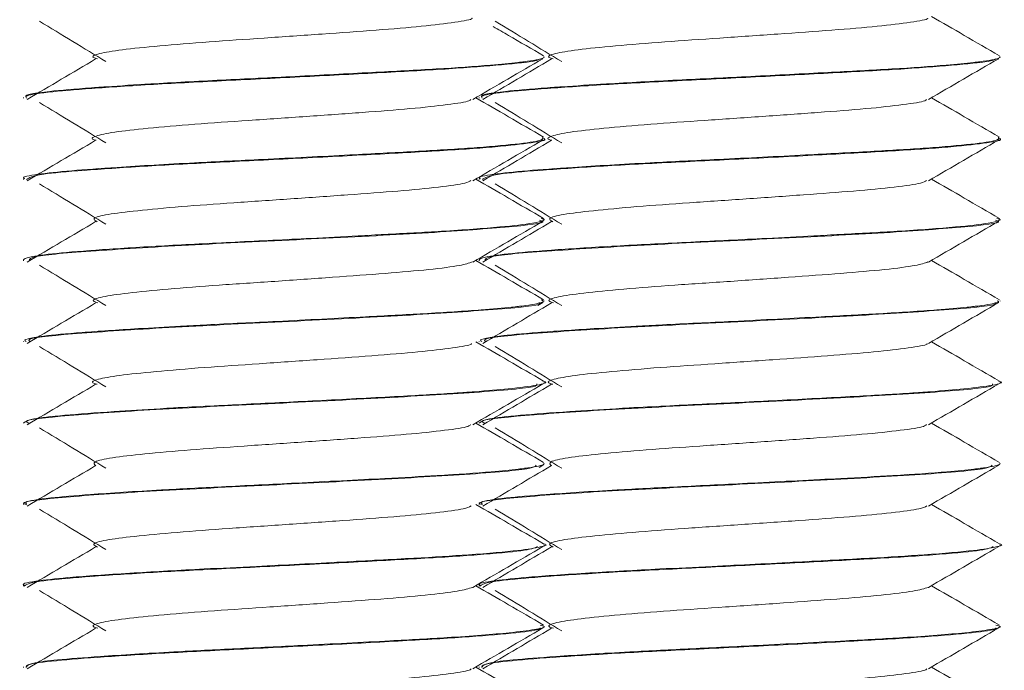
# Model space of a CAD drawing. Header units: millimetres. Extents: x -480 to 1549, y -2911 to -293.
# Tile 104 of 106: x 1484 to 1499, y -345 to -335. Entities that reach past the tile are written whole.
import ezdxf

# ---------------------------------------------------------------- set-up
doc = ezdxf.new("R2010")
doc.units = ezdxf.units.MM

msp = doc.modelspace()

# ---------------------------------------------------------------- linework, layer by layer
at = {"color": 7, "linetype": 'Continuous', "lineweight": 15}
for p, q in [((1492.349, -335.81), (1492.349, -335.8)), ((1499.349, -335.81), (1499.349, -335.8)), ((1484.349, -336.425), (1484.349, -336.435)), ((1491.349, -336.425), (1491.349, -336.435)), ((1492.349, -337.06), (1492.349, -337.05)), ((1499.349, -337.06), (1499.349, -337.05)), ((1484.349, -337.675), (1484.349, -337.685)), ((1491.349, -337.675), (1491.349, -337.685)), ((1492.349, -338.31), (1492.349, -338.3)), ((1499.349, -338.31), (1499.349, -338.3)), ((1484.349, -338.925), (1484.349, -338.935)), ((1491.349, -338.925), (1491.349, -338.935)), ((1492.248, -339.626), (1492.328, -339.58)), ((1492.349, -339.559), (1492.349, -339.55)), ((1499.349, -339.559), (1499.349, -339.55)), ((1484.349, -340.175), (1484.349, -340.184)), ((1491.349, -340.175), (1491.349, -340.184)), ((1492.349, -340.809), (1492.349, -340.8)), ((1499.349, -340.809), (1499.349, -340.8)), ((1484.349, -341.425), (1484.349, -341.434)), ((1491.349, -341.425), (1491.349, -341.434)), ((1492.272, -342.113), (1492.328, -342.08)), ((1492.349, -342.059), (1492.349, -342.05)), ((1499.349, -342.059), (1499.349, -342.05)), ((1484.349, -342.674), (1484.349, -342.684)), ((1491.349, -342.674), (1491.349, -342.684)), ((1492.349, -343.31), (1492.349, -343.3)), ((1499.349, -343.31), (1499.349, -343.3)), ((1484.349, -343.925), (1484.349, -343.935)), ((1491.349, -343.925), (1491.349, -343.935)), ((1492.349, -344.56), (1492.349, -344.55)), ((1499.349, -344.56), (1499.349, -344.55)), ((1484.349, -345.175), (1484.349, -345.185)), ((1491.349, -345.175), (1491.349, -345.185))]:
    msp.add_line(p, q, dxfattribs=at)
for points, knots in [([(1484.594, -335.254), (1484.765, -335.357), (1485.107, -335.565), (1485.446, -335.772), (1485.616, -335.876)], [0, 0, 0, 0, 0.500046, 1, 1, 1, 1]), ([(1485.487, -335.835), (1485.463, -335.828), (1485.371, -335.802), (1485.485, -335.752), (1485.828, -335.693), (1486.417, -335.634), (1487.176, -335.571), (1488.046, -335.514), (1488.942, -335.451), (1489.783, -335.391), (1490.501, -335.333), (1490.992, -335.269), (1491.24, -335.23), (1491.239, -335.208), (1491.238, -335.206)], [0, 0, 0, 0, 0.033305, 0.130155, 0.22556, 0.321169, 0.417961, 0.512601, 0.609235, 0.705224, 0.80028, 0.897194, 0.992028, 1, 1, 1, 1]), ([(1491.594, -335.254), (1491.765, -335.357), (1492.107, -335.565), (1492.446, -335.772), (1492.616, -335.876)], [0, 0, 0, 0, 0.500065, 1, 1, 1, 1]), ([(1492.487, -335.835), (1492.463, -335.828), (1492.371, -335.802), (1492.485, -335.752), (1492.828, -335.693), (1493.417, -335.634), (1494.176, -335.571), (1495.046, -335.514), (1495.942, -335.451), (1496.783, -335.391), (1497.501, -335.333), (1497.992, -335.269), (1498.24, -335.23), (1498.239, -335.208), (1498.239, -335.206)], [0, 0, 0, 0, 0.033304, 0.130154, 0.225558, 0.321168, 0.417965, 0.512604, 0.609238, 0.705227, 0.800281, 0.897195, 0.992029, 1, 1, 1, 1]), ([(1499.338, -335.785), (1499.158, -335.681), (1498.811, -335.479), (1498.463, -335.277), (1498.295, -335.18)], [0, 0, 0, 0, 0.517432, 1, 1, 1, 1]), ([(1492.338, -335.785), (1492.158, -335.681), (1491.901, -335.532), (1491.643, -335.382), (1491.565, -335.337)], [0, 0, 0, 0, 0.698402, 1, 1, 1, 1]), ([(1492.344, -335.8), (1492.344, -335.805), (1492.341, -335.829), (1492.215, -335.854), (1492.028, -335.879), (1491.867, -335.898), (1491.479, -335.936), (1490.731, -335.988), (1489.69, -336.043), (1488.545, -336.103), (1487.366, -336.16), (1486.378, -336.212), (1485.772, -336.251), (1485.501, -336.27), (1485.426, -336.276), (1485.145, -336.296), (1484.842, -336.321), (1484.544, -336.359), (1484.367, -336.39), (1484.383, -336.414), (1484.391, -336.425)], [0, 0, 0, 0, 0.0238074, 0.1151042, 0.1257236, 0.1448506, 0.2085392, 0.3013889, 0.390675, 0.4863541, 0.5765231, 0.670622, 0.7380426, 0.7563326, 0.7616085, 0.7643039, 0.8556746, 0.8875873, 0.948924, 1, 1, 1, 1]), ([(1484.394, -336.435), (1484.388, -336.423), (1484.372, -336.391), (1484.751, -336.338), (1485.46, -336.281), (1486.446, -336.217), (1487.604, -336.159), (1488.831, -336.099), (1490.01, -336.036), (1491.046, -335.979), (1491.814, -335.916), (1492.246, -335.868), (1492.274, -335.839), (1492.283, -335.83)], [0, 0, 0, 0, 0.057351, 0.157498, 0.256227, 0.35709, 0.455981, 0.555923, 0.656463, 0.754973, 0.855724, 0.955174, 1, 1, 1, 1]), ([(1485.457, -335.835), (1485.281, -335.939), (1484.93, -336.147), (1484.579, -336.354), (1484.404, -336.458)], [0, 0, 0, 0, 0.49994, 1, 1, 1, 1]), ([(1491.249, -336.457), (1491.428, -336.352), (1491.788, -336.143), (1492.148, -335.935), (1492.328, -335.83)], [0, 0, 0, 0, 0.4997, 1, 1, 1, 1]), ([(1499.344, -335.8), (1499.344, -335.805), (1499.341, -335.829), (1499.215, -335.854), (1499.028, -335.879), (1498.867, -335.898), (1498.479, -335.936), (1497.731, -335.988), (1496.69, -336.043), (1495.545, -336.103), (1494.366, -336.16), (1493.378, -336.212), (1492.772, -336.251), (1492.501, -336.27), (1492.426, -336.276), (1492.145, -336.296), (1491.842, -336.321), (1491.544, -336.359), (1491.367, -336.39), (1491.383, -336.414), (1491.391, -336.425)], [0, 0, 0, 0, 0.023808, 0.115104, 0.125722, 0.144851, 0.20854, 0.30139, 0.390673, 0.486352, 0.576526, 0.670621, 0.738045, 0.756335, 0.761609, 0.764304, 0.855675, 0.887588, 0.948924, 1, 1, 1, 1]), ([(1491.394, -336.435), (1491.388, -336.423), (1491.372, -336.391), (1491.751, -336.338), (1492.46, -336.281), (1493.446, -336.217), (1494.604, -336.159), (1495.831, -336.099), (1497.01, -336.036), (1498.046, -335.979), (1498.814, -335.916), (1499.246, -335.868), (1499.274, -335.839), (1499.283, -335.83)], [0, 0, 0, 0, 0.057351, 0.157497, 0.25623, 0.357088, 0.455979, 0.555927, 0.656466, 0.754973, 0.855723, 0.955174, 1, 1, 1, 1]), ([(1492.457, -335.835), (1492.281, -335.939), (1491.93, -336.147), (1491.579, -336.354), (1491.404, -336.458)], [0, 0, 0, 0, 0.49996, 1, 1, 1, 1]), ([(1498.249, -336.457), (1498.428, -336.352), (1498.788, -336.143), (1499.148, -335.935), (1499.328, -335.83)], [0, 0, 0, 0, 0.499679, 1, 1, 1, 1]), ([(1484.594, -336.504), (1484.765, -336.607), (1485.107, -336.815), (1485.446, -337.022), (1485.616, -337.126)], [0, 0, 0, 0, 0.500046, 1, 1, 1, 1]), ([(1485.465, -337.085), (1485.459, -337.084), (1485.368, -337.063), (1485.439, -337.019), (1485.705, -336.958), (1486.239, -336.901), (1486.956, -336.837), (1487.804, -336.779), (1488.701, -336.719), (1489.564, -336.656), (1490.323, -336.599), (1490.882, -336.536), (1491.192, -336.49), (1491.213, -336.463), (1491.219, -336.456)], [0, 0, 0, 0, 0.006743, 0.103219, 0.199451, 0.294319, 0.391244, 0.486259, 0.582301, 0.678909, 0.773564, 0.870379, 0.96594, 1, 1, 1, 1]), ([(1492.338, -337.035), (1492.158, -336.931), (1491.811, -336.729), (1491.463, -336.527), (1491.295, -336.43)], [0, 0, 0, 0, 0.517454, 1, 1, 1, 1]), ([(1491.594, -336.504), (1491.765, -336.607), (1492.107, -336.815), (1492.446, -337.022), (1492.616, -337.126)], [0, 0, 0, 0, 0.500065, 1, 1, 1, 1]), ([(1492.465, -337.085), (1492.459, -337.084), (1492.369, -337.063), (1492.439, -337.019), (1492.705, -336.958), (1493.239, -336.901), (1493.956, -336.837), (1494.804, -336.779), (1495.701, -336.719), (1496.564, -336.656), (1497.323, -336.599), (1497.882, -336.536), (1498.192, -336.49), (1498.213, -336.463), (1498.219, -336.456)], [0, 0, 0, 0, 0.006742, 0.103219, 0.199452, 0.294319, 0.39124, 0.486262, 0.582297, 0.678912, 0.773563, 0.870379, 0.96594, 1, 1, 1, 1]), ([(1499.338, -337.035), (1499.158, -336.931), (1498.811, -336.729), (1498.463, -336.527), (1498.295, -336.43)], [0, 0, 0, 0, 0.517432, 1, 1, 1, 1]), ([(1492.323, -337.035), (1492.328, -337.053), (1492.338, -337.09), (1491.944, -337.143), (1491.276, -337.203), (1490.386, -337.256), (1489.292, -337.314), (1488.109, -337.375), (1486.862, -337.434), (1485.841, -337.495), (1485.03, -337.554), (1484.536, -337.606), (1484.311, -337.649), (1484.363, -337.672), (1484.37, -337.675)], [0, 0, 0, 0, 0.081209, 0.170905, 0.262298, 0.347548, 0.431543, 0.536552, 0.620193, 0.727156, 0.807103, 0.89493, 0.986411, 1, 1, 1, 1]), ([(1484.397, -337.685), (1484.436, -337.658), (1484.506, -337.61), (1485.245, -337.547), (1486.155, -337.484), (1487.279, -337.424), (1488.498, -337.366), (1489.701, -337.302), (1490.781, -337.245), (1491.65, -337.184), (1492.176, -337.122), (1492.401, -337.083), (1492.341, -337.061), (1492.337, -337.06)], [0, 0, 0, 0, 0.125951, 0.221243, 0.318624, 0.415137, 0.510989, 0.608559, 0.703984, 0.801034, 0.89804, 0.993496, 1, 1, 1, 1]), ([(1485.457, -337.085), (1485.281, -337.189), (1484.93, -337.397), (1484.579, -337.604), (1484.404, -337.708)], [0, 0, 0, 0, 0.49994, 1, 1, 1, 1]), ([(1491.249, -337.707), (1491.428, -337.602), (1491.788, -337.393), (1492.148, -337.185), (1492.328, -337.08)], [0, 0, 0, 0, 0.499706, 1, 1, 1, 1]), ([(1499.323, -337.035), (1499.328, -337.053), (1499.338, -337.09), (1498.944, -337.143), (1498.276, -337.203), (1497.386, -337.256), (1496.292, -337.314), (1495.109, -337.375), (1493.862, -337.434), (1492.841, -337.495), (1492.03, -337.554), (1491.536, -337.606), (1491.311, -337.649), (1491.363, -337.672), (1491.37, -337.675)], [0, 0, 0, 0, 0.0812096, 0.1709036, 0.2622965, 0.3475503, 0.4315415, 0.5365496, 0.6201912, 0.7271574, 0.8071013, 0.8949311, 0.9864117, 1, 1, 1, 1]), ([(1491.397, -337.685), (1491.436, -337.658), (1491.506, -337.61), (1492.245, -337.547), (1493.155, -337.484), (1494.279, -337.424), (1495.498, -337.366), (1496.701, -337.302), (1497.781, -337.245), (1498.65, -337.184), (1499.176, -337.122), (1499.401, -337.083), (1499.341, -337.061), (1499.337, -337.06)], [0, 0, 0, 0, 0.125951, 0.221246, 0.318622, 0.415139, 0.510986, 0.608556, 0.703984, 0.801034, 0.898039, 0.993495, 1, 1, 1, 1]), ([(1492.457, -337.085), (1492.281, -337.189), (1491.93, -337.397), (1491.579, -337.604), (1491.404, -337.708)], [0, 0, 0, 0, 0.49996, 1, 1, 1, 1]), ([(1498.249, -337.707), (1498.428, -337.602), (1498.788, -337.393), (1499.148, -337.185), (1499.328, -337.08)], [0, 0, 0, 0, 0.499685, 1, 1, 1, 1]), ([(1485.479, -338.336), (1485.45, -338.32), (1485.386, -338.283), (1485.611, -338.224), (1486.071, -338.167), (1486.746, -338.104), (1487.566, -338.044), (1488.458, -337.986), (1489.337, -337.922), (1490.131, -337.865), (1490.752, -337.804), (1491.139, -337.749), (1491.198, -337.718), (1491.22, -337.705)], [0, 0, 0, 0, 0.07846, 0.174966, 0.269364, 0.36584, 0.461454, 0.556405, 0.653073, 0.747603, 0.84375, 0.939852, 1, 1, 1, 1]), ([(1492.338, -338.285), (1492.158, -338.181), (1491.811, -337.979), (1491.463, -337.777), (1491.295, -337.68)], [0, 0, 0, 0, 0.517454, 1, 1, 1, 1]), ([(1492.478, -338.336), (1492.45, -338.32), (1492.386, -338.283), (1492.611, -338.224), (1493.071, -338.167), (1493.746, -338.104), (1494.566, -338.044), (1495.458, -337.986), (1496.337, -337.922), (1497.131, -337.865), (1497.752, -337.804), (1498.14, -337.749), (1498.198, -337.718), (1498.22, -337.705)], [0, 0, 0, 0, 0.078461, 0.174966, 0.269367, 0.365838, 0.461458, 0.556409, 0.65307, 0.747601, 0.843748, 0.939853, 1, 1, 1, 1]), ([(1499.338, -338.285), (1499.158, -338.181), (1498.811, -337.979), (1498.463, -337.777), (1498.295, -337.68)], [0, 0, 0, 0, 0.517432, 1, 1, 1, 1]), ([(1484.594, -337.754), (1484.765, -337.857), (1485.107, -338.065), (1485.446, -338.272), (1485.616, -338.376)], [0, 0, 0, 0, 0.500046, 1, 1, 1, 1]), ([(1491.594, -337.754), (1491.765, -337.857), (1492.107, -338.065), (1492.446, -338.272), (1492.616, -338.376)], [0, 0, 0, 0, 0.500065, 1, 1, 1, 1]), ([(1492.302, -338.285), (1492.324, -338.291), (1492.354, -338.299), (1492.343, -338.311), (1492.317, -338.329), (1492.168, -338.364), (1491.691, -338.419), (1490.88, -338.479), (1490.078, -338.522), (1489.393, -338.559), (1488.626, -338.599), (1487.595, -338.65), (1486.482, -338.705), (1485.53, -338.766), (1484.809, -338.822), (1484.446, -338.873), (1484.343, -338.908), (1484.352, -338.923), (1484.353, -338.925)], [0, 0, 0, 0, 0.027112, 0.03649, 0.054576, 0.116779, 0.207488, 0.309239, 0.387853, 0.421537, 0.47933, 0.569864, 0.659464, 0.750908, 0.840581, 0.931028, 0.99025, 1, 1, 1, 1]), ([(1484.438, -338.935), (1484.441, -338.913), (1484.447, -338.861), (1485.389, -338.784), (1486.928, -338.689), (1488.785, -338.601), (1490.561, -338.511), (1491.822, -338.419), (1492.418, -338.354), (1492.299, -338.317), (1492.277, -338.31)], [0, 0, 0, 0, 0.100232, 0.243855, 0.389722, 0.533688, 0.678548, 0.823648, 0.967499, 1, 1, 1, 1]), ([(1499.302, -338.285), (1499.325, -338.291), (1499.354, -338.299), (1499.343, -338.311), (1499.317, -338.329), (1499.168, -338.364), (1498.691, -338.419), (1497.88, -338.479), (1497.078, -338.522), (1496.393, -338.559), (1495.626, -338.599), (1494.595, -338.65), (1493.482, -338.705), (1492.53, -338.766), (1491.809, -338.822), (1491.446, -338.873), (1491.343, -338.908), (1491.352, -338.923), (1491.353, -338.925)], [0, 0, 0, 0, 0.027112, 0.03649, 0.054576, 0.11678, 0.207487, 0.30924, 0.38785, 0.421538, 0.479326, 0.569865, 0.659464, 0.750909, 0.840582, 0.93103, 0.99025, 1, 1, 1, 1]), ([(1491.438, -338.935), (1491.441, -338.913), (1491.447, -338.861), (1492.389, -338.784), (1493.928, -338.689), (1495.785, -338.601), (1497.561, -338.511), (1498.822, -338.419), (1499.418, -338.354), (1499.299, -338.317), (1499.277, -338.31)], [0, 0, 0, 0, 0.100231, 0.243856, 0.389723, 0.533684, 0.678548, 0.823649, 0.9675, 1, 1, 1, 1]), ([(1485.457, -338.335), (1485.281, -338.439), (1484.93, -338.647), (1484.579, -338.854), (1484.404, -338.958)], [0, 0, 0, 0, 0.49994, 1, 1, 1, 1]), ([(1491.249, -338.957), (1491.428, -338.852), (1491.788, -338.643), (1492.148, -338.435), (1492.328, -338.33)], [0, 0, 0, 0, 0.499706, 1, 1, 1, 1]), ([(1492.457, -338.335), (1492.281, -338.439), (1491.93, -338.647), (1491.579, -338.854), (1491.404, -338.958)], [0, 0, 0, 0, 0.49996, 1, 1, 1, 1]), ([(1498.249, -338.957), (1498.428, -338.852), (1498.788, -338.643), (1499.148, -338.435), (1499.328, -338.33)], [0, 0, 0, 0, 0.499685, 1, 1, 1, 1]), ([(1484.594, -339.004), (1484.765, -339.107), (1485.107, -339.315), (1485.446, -339.522), (1485.616, -339.626)], [0, 0, 0, 0, 0.500046, 1, 1, 1, 1]), ([(1485.49, -339.585), (1485.46, -339.575), (1485.375, -339.545), (1485.529, -339.49), (1485.921, -339.433), (1486.546, -339.372), (1487.332, -339.31), (1488.214, -339.253), (1489.104, -339.189), (1489.929, -339.13), (1490.604, -339.071), (1491.082, -339.01), (1491.19, -338.973), (1491.242, -338.955)], [0, 0, 0, 0, 0.051525, 0.1482, 0.242876, 0.3388, 0.435077, 0.52952, 0.626136, 0.721287, 0.816669, 0.913219, 1, 1, 1, 1]), ([(1492.338, -339.535), (1492.158, -339.431), (1491.811, -339.229), (1491.463, -339.027), (1491.295, -338.93)], [0, 0, 0, 0, 0.517454, 1, 1, 1, 1]), ([(1491.594, -339.004), (1491.765, -339.107), (1492.107, -339.315), (1492.446, -339.522), (1492.616, -339.626)], [0, 0, 0, 0, 0.500065, 1, 1, 1, 1]), ([(1492.49, -339.585), (1492.46, -339.575), (1492.375, -339.545), (1492.529, -339.49), (1492.921, -339.433), (1493.546, -339.372), (1494.332, -339.31), (1495.214, -339.253), (1496.104, -339.189), (1496.929, -339.13), (1497.604, -339.071), (1498.082, -339.01), (1498.19, -338.973), (1498.242, -338.955)], [0, 0, 0, 0, 0.051525, 0.148202, 0.242874, 0.338797, 0.43508, 0.529522, 0.626131, 0.721287, 0.816669, 0.913218, 1, 1, 1, 1]), ([(1499.338, -339.535), (1499.158, -339.431), (1498.811, -339.229), (1498.463, -339.027), (1498.295, -338.93)], [0, 0, 0, 0, 0.517432, 1, 1, 1, 1]), ([(1492.302, -339.535), (1492.325, -339.549), (1492.349, -339.563), (1492.312, -339.577), (1492.304, -339.58), (1492.275, -339.588), (1492.195, -339.606), (1492.07, -339.624), (1491.938, -339.64), (1491.758, -339.659), (1491.332, -339.697), (1490.571, -339.747), (1489.499, -339.803), (1488.335, -339.864), (1487.369, -339.91), (1486.661, -339.947), (1485.974, -339.987), (1485.213, -340.039), (1484.731, -340.082), (1484.477, -340.121), (1484.345, -340.148), (1484.376, -340.168), (1484.388, -340.175)], [0, 0, 0, 0, 0.062833, 0.06434, 0.067009, 0.075826, 0.107381, 0.152365, 0.162151, 0.180691, 0.24392, 0.335278, 0.412504, 0.5191, 0.60482, 0.638484, 0.695729, 0.786878, 0.876104, 0.909938, 0.967565, 1, 1, 1, 1]), ([(1485.457, -339.585), (1485.281, -339.689), (1484.93, -339.897), (1484.579, -340.104), (1484.404, -340.208)], [0, 0, 0, 0, 0.49994, 1, 1, 1, 1]), ([(1484.452, -340.184), (1484.433, -340.169), (1484.376, -340.123), (1485.169, -340.05), (1486.611, -339.956), (1488.447, -339.869), (1490.266, -339.775), (1491.628, -339.686), (1492.328, -339.621), (1492.275, -339.585), (1492.267, -339.58)], [0, 0, 0, 0, 0.0760922, 0.2248012, 0.375662, 0.5241598, 0.6747299, 0.8238641, 0.9731777, 1, 1, 1, 1]), ([(1499.307, -339.55), (1499.322, -339.559), (1499.338, -339.568), (1499.312, -339.577), (1499.304, -339.58), (1499.275, -339.588), (1499.195, -339.606), (1499.07, -339.624), (1498.938, -339.64), (1498.758, -339.659), (1498.332, -339.697), (1497.571, -339.747), (1496.498, -339.803), (1495.335, -339.864), (1494.369, -339.91), (1493.661, -339.947), (1492.974, -339.987), (1492.213, -340.039), (1491.731, -340.082), (1491.477, -340.121), (1491.345, -340.148), (1491.376, -340.168), (1491.388, -340.175)], [0, 0, 0, 0, 0.041246, 0.042788, 0.045518, 0.054539, 0.08682, 0.13284, 0.142854, 0.161818, 0.226506, 0.319965, 0.398974, 0.508026, 0.595721, 0.630155, 0.688723, 0.781972, 0.87325, 0.907865, 0.966819, 1, 1, 1, 1]), ([(1492.457, -339.585), (1492.281, -339.689), (1491.93, -339.897), (1491.579, -340.104), (1491.404, -340.208)], [0, 0, 0, 0, 0.49996, 1, 1, 1, 1]), ([(1491.452, -340.184), (1491.433, -340.169), (1491.376, -340.123), (1492.169, -340.05), (1493.611, -339.956), (1495.447, -339.869), (1497.266, -339.775), (1498.628, -339.686), (1499.328, -339.621), (1499.275, -339.585), (1499.267, -339.58)], [0, 0, 0, 0, 0.076092, 0.2248, 0.375662, 0.524159, 0.674729, 0.823864, 0.973177, 1, 1, 1, 1]), ([(1498.249, -340.207), (1498.428, -340.102), (1498.788, -339.893), (1499.148, -339.685), (1499.328, -339.58)], [0, 0, 0, 0, 0.499685, 1, 1, 1, 1]), ([(1484.594, -340.254), (1484.765, -340.357), (1485.107, -340.565), (1485.446, -340.772), (1485.616, -340.876)], [0, 0, 0, 0, 0.500046, 1, 1, 1, 1]), ([(1485.482, -340.835), (1485.463, -340.83), (1485.369, -340.805), (1485.468, -340.758), (1485.787, -340.698), (1486.359, -340.639), (1487.106, -340.576), (1487.97, -340.519), (1488.867, -340.457), (1489.715, -340.395), (1490.446, -340.338), (1490.959, -340.274), (1491.225, -340.233), (1491.229, -340.21), (1491.23, -340.206)], [0, 0, 0, 0, 0.024899, 0.12167, 0.217365, 0.312693, 0.409563, 0.504271, 0.600752, 0.69697, 0.791845, 0.888767, 0.983776, 1, 1, 1, 1]), ([(1492.338, -340.785), (1492.158, -340.681), (1491.811, -340.479), (1491.463, -340.277), (1491.295, -340.18)], [0, 0, 0, 0, 0.517454, 1, 1, 1, 1]), ([(1491.594, -340.254), (1491.765, -340.357), (1492.107, -340.565), (1492.446, -340.772), (1492.616, -340.876)], [0, 0, 0, 0, 0.500065, 1, 1, 1, 1]), ([(1492.482, -340.835), (1492.463, -340.83), (1492.369, -340.805), (1492.468, -340.758), (1492.787, -340.698), (1493.359, -340.639), (1494.106, -340.576), (1494.97, -340.519), (1495.866, -340.457), (1496.715, -340.395), (1497.446, -340.338), (1497.959, -340.274), (1498.225, -340.233), (1498.229, -340.21), (1498.23, -340.206)], [0, 0, 0, 0, 0.0249, 0.121669, 0.217367, 0.312691, 0.409566, 0.504268, 0.600749, 0.696972, 0.791842, 0.888764, 0.983775, 1, 1, 1, 1]), ([(1499.338, -340.785), (1499.158, -340.681), (1498.811, -340.479), (1498.463, -340.277), (1498.295, -340.18)], [0, 0, 0, 0, 0.517432, 1, 1, 1, 1]), ([(1492.324, -340.785), (1492.332, -340.787), (1492.417, -340.809), (1492.263, -340.847), (1491.884, -340.9), (1491.428, -340.938), (1491.16, -340.957), (1491.087, -340.963), (1491.066, -340.964), (1490.799, -340.983), (1490.158, -341.018), (1489.043, -341.078), (1487.84, -341.138), (1487.082, -341.175), (1486.721, -341.194), (1486.694, -341.196), (1486.601, -341.201), (1486.26, -341.22), (1485.639, -341.259), (1484.941, -341.311), (1484.44, -341.367), (1484.383, -341.406), (1484.355, -341.425)], [0, 0, 0, 0, 0.008112, 0.098102, 0.188268, 0.255572, 0.273115, 0.277845, 0.279198, 0.27988, 0.362662, 0.460171, 0.550348, 0.640516, 0.641304, 0.642746, 0.647614, 0.66526, 0.732096, 0.822401, 0.912259, 1, 1, 1, 1]), ([(1484.438, -341.434), (1484.413, -341.424), (1484.312, -341.385), (1484.974, -341.315), (1486.305, -341.222), (1488.107, -341.135), (1489.953, -341.041), (1491.428, -340.954), (1492.248, -340.881), (1492.236, -340.84), (1492.233, -340.83)], [0, 0, 0, 0, 0.048507, 0.197901, 0.348407, 0.497038, 0.648014, 0.79672, 0.947021, 1, 1, 1, 1]), ([(1485.457, -340.835), (1485.281, -340.939), (1484.93, -341.147), (1484.579, -341.354), (1484.404, -341.458)], [0, 0, 0, 0, 0.49994, 1, 1, 1, 1]), ([(1491.249, -341.457), (1491.428, -341.352), (1491.788, -341.143), (1492.148, -340.935), (1492.328, -340.83)], [0, 0, 0, 0, 0.499706, 1, 1, 1, 1]), ([(1499.325, -340.785), (1499.332, -340.787), (1499.417, -340.809), (1499.263, -340.847), (1498.884, -340.9), (1498.428, -340.938), (1498.16, -340.957), (1498.087, -340.963), (1498.066, -340.964), (1497.8, -340.983), (1497.157, -341.018), (1496.043, -341.078), (1494.84, -341.138), (1494.082, -341.174), (1493.721, -341.194), (1493.694, -341.196), (1493.601, -341.201), (1493.26, -341.22), (1492.639, -341.259), (1491.941, -341.311), (1491.44, -341.367), (1491.383, -341.406), (1491.355, -341.425)], [0, 0, 0, 0, 0.0081119, 0.0981016, 0.1882707, 0.2555739, 0.2731163, 0.2778439, 0.2792003, 0.2798784, 0.362664, 0.4601695, 0.5503505, 0.6405191, 0.6413026, 0.6427448, 0.6476123, 0.6652587, 0.732095, 0.822399, 0.9122594, 1, 1, 1, 1]), ([(1491.438, -341.434), (1491.413, -341.424), (1491.312, -341.385), (1491.974, -341.315), (1493.305, -341.222), (1495.107, -341.135), (1496.953, -341.041), (1498.428, -340.954), (1499.248, -340.881), (1499.236, -340.84), (1499.233, -340.83)], [0, 0, 0, 0, 0.048506, 0.197901, 0.348408, 0.497036, 0.648013, 0.79672, 0.947021, 1, 1, 1, 1]), ([(1492.457, -340.835), (1492.281, -340.939), (1491.93, -341.147), (1491.579, -341.354), (1491.404, -341.458)], [0, 0, 0, 0, 0.49996, 1, 1, 1, 1]), ([(1498.249, -341.457), (1498.428, -341.352), (1498.788, -341.143), (1499.148, -340.935), (1499.328, -340.83)], [0, 0, 0, 0, 0.499685, 1, 1, 1, 1]), ([(1485.458, -342.086), (1485.438, -342.066), (1485.398, -342.025), (1485.678, -341.963), (1486.183, -341.906), (1486.889, -341.843), (1487.728, -341.784), (1488.625, -341.724), (1489.493, -341.661), (1490.264, -341.604), (1490.843, -341.542), (1491.176, -341.493), (1491.208, -341.464), (1491.217, -341.455)], [0, 0, 0, 0, 0.095703, 0.192027, 0.286659, 0.383445, 0.478588, 0.574263, 0.670899, 0.765426, 0.862037, 0.95777, 1, 1, 1, 1]), ([(1492.338, -342.035), (1492.158, -341.931), (1491.811, -341.729), (1491.463, -341.527), (1491.295, -341.43)], [0, 0, 0, 0, 0.517454, 1, 1, 1, 1]), ([(1492.458, -342.086), (1492.438, -342.066), (1492.398, -342.025), (1492.678, -341.963), (1493.183, -341.906), (1493.889, -341.843), (1494.728, -341.784), (1495.625, -341.724), (1496.493, -341.661), (1497.264, -341.604), (1497.843, -341.542), (1498.176, -341.493), (1498.208, -341.464), (1498.217, -341.455)], [0, 0, 0, 0, 0.095702, 0.192024, 0.286656, 0.383441, 0.478585, 0.574266, 0.670901, 0.765428, 0.862035, 0.957771, 1, 1, 1, 1]), ([(1499.338, -342.035), (1499.158, -341.931), (1498.811, -341.729), (1498.463, -341.527), (1498.295, -341.43)], [0, 0, 0, 0, 0.517432, 1, 1, 1, 1]), ([(1484.594, -341.504), (1484.765, -341.607), (1485.107, -341.815), (1485.446, -342.022), (1485.616, -342.126)], [0, 0, 0, 0, 0.500046, 1, 1, 1, 1]), ([(1491.594, -341.504), (1491.765, -341.607), (1492.107, -341.815), (1492.446, -342.022), (1492.616, -342.126)], [0, 0, 0, 0, 0.500065, 1, 1, 1, 1]), ([(1484.398, -342.684), (1484.382, -342.68), (1484.254, -342.646), (1484.805, -342.58), (1486.013, -342.49), (1487.769, -342.401), (1489.63, -342.308), (1491.203, -342.221), (1492.16, -342.141), (1492.209, -342.096), (1492.226, -342.08)], [0, 0, 0, 0, 0.02107, 0.171421, 0.321097, 0.470193, 0.62104, 0.769656, 0.920585, 1, 1, 1, 1]), ([(1492.344, -342.05), (1492.344, -342.055), (1492.342, -342.079), (1492.22, -342.103), (1492.035, -342.128), (1491.875, -342.148), (1491.49, -342.185), (1490.794, -342.234), (1489.776, -342.289), (1488.624, -342.349), (1487.434, -342.408), (1486.327, -342.464), (1485.395, -342.525), (1484.699, -342.584), (1484.352, -342.634), (1484.385, -342.665), (1484.395, -342.674)], [0, 0, 0, 0, 0.022328, 0.113694, 0.124576, 0.143798, 0.20717, 0.30012, 0.373499, 0.484976, 0.576977, 0.655892, 0.766534, 0.852661, 0.955367, 1, 1, 1, 1]), ([(1485.457, -342.085), (1485.281, -342.189), (1484.93, -342.397), (1484.579, -342.604), (1484.404, -342.708)], [0, 0, 0, 0, 0.49994, 1, 1, 1, 1]), ([(1491.398, -342.684), (1491.382, -342.68), (1491.254, -342.646), (1491.805, -342.58), (1493.013, -342.49), (1494.769, -342.401), (1496.63, -342.308), (1498.203, -342.221), (1499.16, -342.141), (1499.209, -342.096), (1499.226, -342.08)], [0, 0, 0, 0, 0.02107, 0.17142, 0.321096, 0.470196, 0.621043, 0.769654, 0.920587, 1, 1, 1, 1]), ([(1499.344, -342.05), (1499.344, -342.055), (1499.342, -342.079), (1499.22, -342.103), (1499.035, -342.128), (1498.875, -342.148), (1498.49, -342.185), (1497.794, -342.234), (1496.776, -342.289), (1495.624, -342.349), (1494.434, -342.408), (1493.327, -342.464), (1492.395, -342.525), (1491.699, -342.584), (1491.352, -342.634), (1491.385, -342.665), (1491.395, -342.674)], [0, 0, 0, 0, 0.022328, 0.113695, 0.124576, 0.143798, 0.207169, 0.300122, 0.373502, 0.484978, 0.576979, 0.65589, 0.766531, 0.852663, 0.955367, 1, 1, 1, 1]), ([(1492.457, -342.085), (1492.281, -342.189), (1491.93, -342.397), (1491.579, -342.604), (1491.404, -342.708)], [0, 0, 0, 0, 0.49996, 1, 1, 1, 1]), ([(1498.249, -342.707), (1498.428, -342.602), (1498.788, -342.393), (1499.148, -342.185), (1499.328, -342.08)], [0, 0, 0, 0, 0.499685, 1, 1, 1, 1]), ([(1485.484, -343.336), (1485.454, -343.321), (1485.382, -343.287), (1485.583, -343.229), (1486.022, -343.172), (1486.682, -343.11), (1487.492, -343.049), (1488.381, -342.991), (1489.264, -342.928), (1490.069, -342.87), (1490.707, -342.809), (1491.122, -342.753), (1491.195, -342.719), (1491.225, -342.705)], [0, 0, 0, 0, 0.069948, 0.166546, 0.260978, 0.357315, 0.453181, 0.547918, 0.644604, 0.739277, 0.835223, 0.931502, 1, 1, 1, 1]), ([(1492.338, -343.285), (1492.158, -343.181), (1491.811, -342.979), (1491.463, -342.777), (1491.295, -342.68)], [0, 0, 0, 0, 0.517454, 1, 1, 1, 1]), ([(1492.484, -343.336), (1492.454, -343.321), (1492.382, -343.287), (1492.583, -343.229), (1493.022, -343.172), (1493.682, -343.11), (1494.492, -343.049), (1495.381, -342.991), (1496.264, -342.928), (1497.069, -342.87), (1497.707, -342.809), (1498.122, -342.753), (1498.195, -342.719), (1498.225, -342.705)], [0, 0, 0, 0, 0.069949, 0.166548, 0.260982, 0.357318, 0.453177, 0.547915, 0.644602, 0.73928, 0.835221, 0.931503, 1, 1, 1, 1]), ([(1499.338, -343.285), (1499.158, -343.181), (1498.811, -342.979), (1498.463, -342.777), (1498.295, -342.68)], [0, 0, 0, 0, 0.517432, 1, 1, 1, 1]), ([(1484.594, -342.754), (1484.765, -342.857), (1485.107, -343.065), (1485.446, -343.272), (1485.616, -343.376)], [0, 0, 0, 0, 0.500046, 1, 1, 1, 1]), ([(1491.594, -342.754), (1491.765, -342.857), (1492.107, -343.065), (1492.446, -343.272), (1492.616, -343.376)], [0, 0, 0, 0, 0.500065, 1, 1, 1, 1]), ([(1492.334, -343.285), (1492.336, -343.286), (1492.417, -343.303), (1492.294, -343.338), (1491.977, -343.391), (1491.281, -343.452), (1490.335, -343.509), (1489.215, -343.568), (1488.088, -343.626), (1486.992, -343.679), (1485.98, -343.736), (1485.099, -343.797), (1484.538, -343.855), (1484.305, -343.899), (1484.36, -343.923), (1484.365, -343.925)], [0, 0, 0, 0, 0.002086, 0.077935, 0.163874, 0.266256, 0.348701, 0.440953, 0.543943, 0.608095, 0.701815, 0.805058, 0.890078, 0.989624, 1, 1, 1, 1]), ([(1499.334, -343.285), (1499.336, -343.286), (1499.416, -343.303), (1499.294, -343.338), (1498.977, -343.391), (1498.282, -343.452), (1497.335, -343.509), (1496.215, -343.568), (1495.088, -343.626), (1493.992, -343.679), (1492.98, -343.736), (1492.099, -343.797), (1491.538, -343.855), (1491.305, -343.899), (1491.36, -343.923), (1491.365, -343.925)], [0, 0, 0, 0, 0.002086, 0.077934, 0.163874, 0.266253, 0.348698, 0.44095, 0.54394, 0.608097, 0.701817, 0.805057, 0.890078, 0.989623, 1, 1, 1, 1]), ([(1484.359, -343.935), (1484.387, -343.915), (1484.444, -343.875), (1484.978, -343.818), (1485.8, -343.757), (1486.861, -343.695), (1488.059, -343.638), (1489.279, -343.575), (1490.42, -343.515), (1491.358, -343.456), (1492.094, -343.392), (1492.194, -343.351), (1492.245, -343.33)], [0, 0, 0, 0, 0.094968, 0.1940615, 0.2940057, 0.3947166, 0.4933178, 0.5941366, 0.693825, 0.7931541, 0.8940734, 1, 1, 1, 1]), ([(1485.457, -343.335), (1485.281, -343.439), (1484.93, -343.647), (1484.579, -343.854), (1484.404, -343.958)], [0, 0, 0, 0, 0.49994, 1, 1, 1, 1]), ([(1491.249, -343.957), (1491.428, -343.852), (1491.788, -343.643), (1492.148, -343.435), (1492.328, -343.33)], [0, 0, 0, 0, 0.499706, 1, 1, 1, 1]), ([(1491.359, -343.935), (1491.387, -343.915), (1491.444, -343.875), (1491.979, -343.818), (1492.8, -343.757), (1493.861, -343.695), (1495.059, -343.638), (1496.279, -343.575), (1497.42, -343.515), (1498.358, -343.456), (1499.094, -343.392), (1499.194, -343.351), (1499.245, -343.33)], [0, 0, 0, 0, 0.094967, 0.1940628, 0.2940077, 0.3947146, 0.4933161, 0.5941351, 0.6938242, 0.7931532, 0.8940728, 1, 1, 1, 1]), ([(1492.457, -343.335), (1492.281, -343.439), (1491.93, -343.647), (1491.579, -343.854), (1491.404, -343.958)], [0, 0, 0, 0, 0.49996, 1, 1, 1, 1]), ([(1498.249, -343.957), (1498.428, -343.852), (1498.788, -343.643), (1499.148, -343.435), (1499.328, -343.33)], [0, 0, 0, 0, 0.499685, 1, 1, 1, 1]), ([(1484.594, -344.004), (1484.765, -344.107), (1485.107, -344.315), (1485.446, -344.522), (1485.616, -344.626)], [0, 0, 0, 0, 0.500046, 1, 1, 1, 1]), ([(1485.49, -344.585), (1485.462, -344.576), (1485.373, -344.548), (1485.507, -344.496), (1485.877, -344.438), (1486.486, -344.377), (1487.26, -344.315), (1488.137, -344.258), (1489.029, -344.195), (1489.863, -344.135), (1490.554, -344.076), (1491.06, -344.013), (1491.186, -343.975), (1491.249, -343.956)], [0, 0, 0, 0, 0.0431514, 0.1399636, 0.2349765, 0.330811, 0.427382, 0.5219156, 0.6185931, 0.714184, 0.8094252, 0.906195, 1, 1, 1, 1]), ([(1492.338, -344.535), (1492.158, -344.431), (1491.811, -344.229), (1491.463, -344.027), (1491.295, -343.93)], [0, 0, 0, 0, 0.5174597, 1, 1, 1, 1]), ([(1491.594, -344.004), (1491.765, -344.107), (1492.107, -344.315), (1492.446, -344.522), (1492.616, -344.626)], [0, 0, 0, 0, 0.500065, 1, 1, 1, 1]), ([(1492.49, -344.585), (1492.462, -344.576), (1492.373, -344.548), (1492.507, -344.496), (1492.877, -344.438), (1493.486, -344.377), (1494.26, -344.315), (1495.137, -344.258), (1496.029, -344.195), (1496.863, -344.135), (1497.554, -344.076), (1498.06, -344.013), (1498.186, -343.975), (1498.249, -343.956)], [0, 0, 0, 0, 0.043149, 0.13996, 0.234978, 0.330808, 0.427379, 0.521919, 0.618597, 0.714182, 0.809424, 0.906197, 1, 1, 1, 1]), ([(1499.338, -344.535), (1499.158, -344.431), (1498.811, -344.229), (1498.463, -344.027), (1498.295, -343.93)], [0, 0, 0, 0, 0.517438, 1, 1, 1, 1]), ([(1484.39, -345.185), (1484.39, -345.171), (1484.39, -345.137), (1484.808, -345.082), (1485.548, -345.025), (1486.555, -344.961), (1487.726, -344.904), (1488.953, -344.842), (1490.122, -344.78), (1491.138, -344.723), (1491.873, -344.66), (1492.269, -344.614), (1492.282, -344.587), (1492.286, -344.58)], [0, 0, 0, 0, 0.067509, 0.167366, 0.266316, 0.367161, 0.465832, 0.566035, 0.666367, 0.764959, 0.865779, 0.964883, 1, 1, 1, 1]), ([(1492.286, -344.535), (1492.312, -344.542), (1492.397, -344.566), (1492.218, -344.604), (1491.787, -344.661), (1491.006, -344.722), (1489.892, -344.783), (1488.758, -344.842), (1487.612, -344.899), (1486.524, -344.953), (1485.551, -345.014), (1484.878, -345.067), (1484.434, -345.12), (1484.408, -345.155), (1484.394, -345.175)], [0, 0, 0, 0, 0.033504, 0.109606, 0.186526, 0.300779, 0.380952, 0.489713, 0.56826, 0.646991, 0.754732, 0.839315, 0.906911, 1, 1, 1, 1]), ([(1485.457, -344.585), (1485.281, -344.689), (1484.93, -344.897), (1484.579, -345.104), (1484.404, -345.208)], [0, 0, 0, 0, 0.49994, 1, 1, 1, 1]), ([(1491.249, -345.207), (1491.428, -345.102), (1491.788, -344.893), (1492.148, -344.685), (1492.328, -344.58)], [0, 0, 0, 0, 0.499706, 1, 1, 1, 1]), ([(1491.39, -345.185), (1491.39, -345.171), (1491.39, -345.137), (1491.808, -345.082), (1492.548, -345.025), (1493.555, -344.961), (1494.726, -344.904), (1495.953, -344.842), (1497.122, -344.78), (1498.138, -344.723), (1498.873, -344.66), (1499.269, -344.614), (1499.282, -344.587), (1499.286, -344.58)], [0, 0, 0, 0, 0.06751, 0.167366, 0.266313, 0.367158, 0.465833, 0.566035, 0.666367, 0.764959, 0.865779, 0.964882, 1, 1, 1, 1]), ([(1499.286, -344.535), (1499.312, -344.542), (1499.397, -344.566), (1499.218, -344.604), (1498.787, -344.661), (1498.006, -344.722), (1496.892, -344.783), (1495.758, -344.842), (1494.612, -344.899), (1493.524, -344.953), (1492.551, -345.014), (1491.878, -345.067), (1491.434, -345.12), (1491.408, -345.155), (1491.394, -345.175)], [0, 0, 0, 0, 0.033504, 0.109607, 0.186527, 0.300777, 0.38095, 0.48971, 0.568258, 0.646992, 0.754733, 0.839315, 0.906912, 1, 1, 1, 1]), ([(1492.457, -344.585), (1492.281, -344.689), (1491.93, -344.897), (1491.579, -345.104), (1491.404, -345.208)], [0, 0, 0, 0, 0.49996, 1, 1, 1, 1]), ([(1498.249, -345.207), (1498.428, -345.102), (1498.788, -344.893), (1499.148, -344.685), (1499.328, -344.58)], [0, 0, 0, 0, 0.499685, 1, 1, 1, 1]), ([(1485.475, -345.835), (1485.462, -345.832), (1485.369, -345.809), (1485.454, -345.763), (1485.748, -345.703), (1486.303, -345.644), (1487.036, -345.581), (1487.893, -345.524), (1488.791, -345.462), (1489.646, -345.4), (1490.39, -345.343), (1490.925, -345.28), (1491.21, -345.236), (1491.221, -345.211), (1491.224, -345.206)], [0, 0, 0, 0, 0.016525, 0.113178, 0.209141, 0.304225, 0.401144, 0.495965, 0.592259, 0.68868, 0.783421, 0.880312, 0.97555, 1, 1, 1, 1]), ([(1492.338, -345.785), (1492.158, -345.681), (1491.811, -345.479), (1491.463, -345.277), (1491.295, -345.18)], [0, 0, 0, 0, 0.5174597, 1, 1, 1, 1]), ([(1492.475, -345.835), (1492.462, -345.832), (1492.369, -345.809), (1492.454, -345.763), (1492.748, -345.703), (1493.303, -345.644), (1494.036, -345.581), (1494.893, -345.524), (1495.791, -345.462), (1496.646, -345.4), (1497.39, -345.343), (1497.925, -345.28), (1498.21, -345.236), (1498.221, -345.211), (1498.224, -345.206)], [0, 0, 0, 0, 0.016524, 0.113179, 0.209142, 0.304227, 0.40114, 0.495961, 0.592262, 0.688682, 0.783423, 0.880314, 0.975549, 1, 1, 1, 1]), ([(1499.338, -345.785), (1499.158, -345.681), (1498.811, -345.479), (1498.463, -345.277), (1498.295, -345.18)], [0, 0, 0, 0, 0.517438, 1, 1, 1, 1])]:
    msp.add_open_spline(points, degree=3, knots=knots, dxfattribs=at)

doc.saveas('drawing.dxf')
